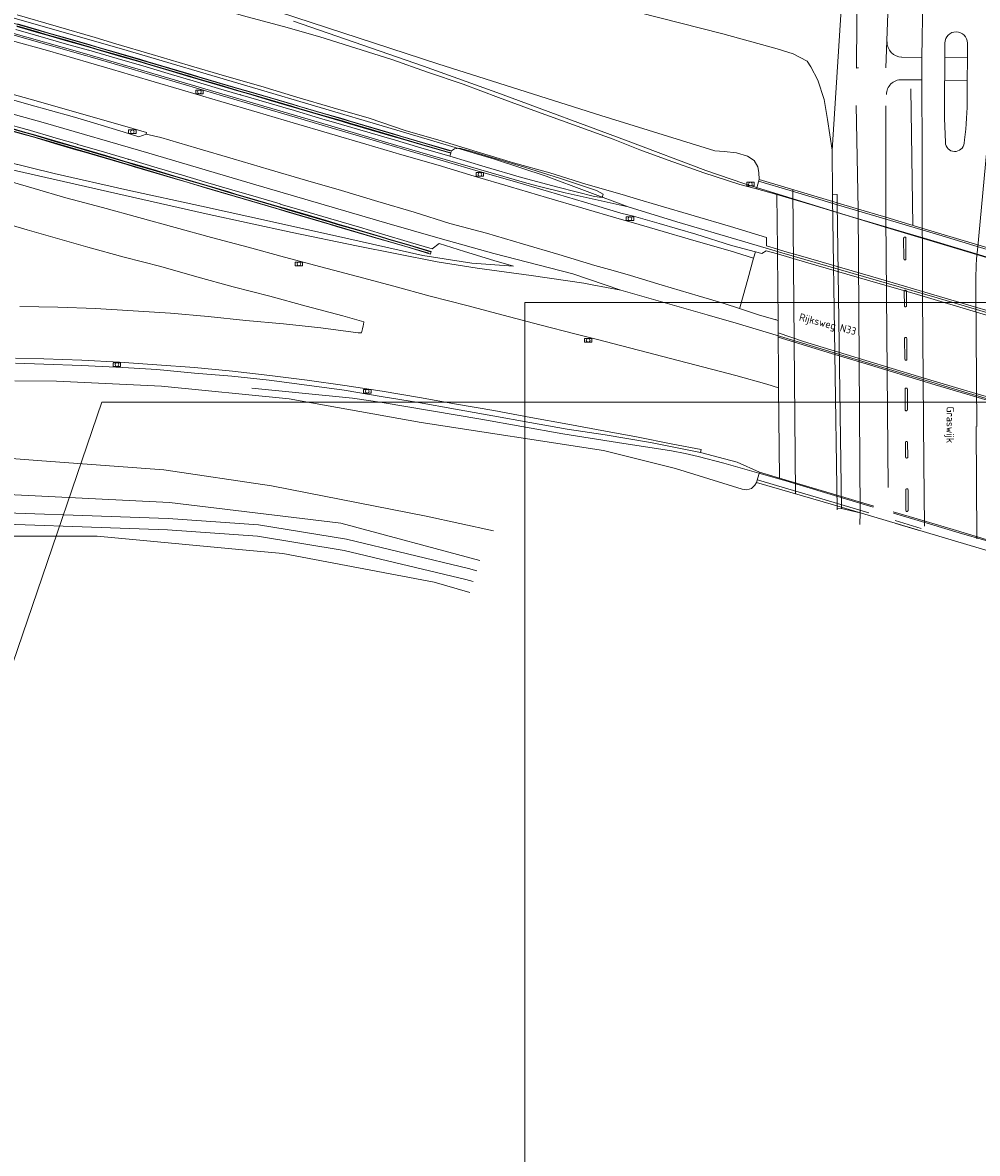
# Model space of a CAD drawing. Header units: metres. Extents: x 232777 to 233627, y 552866 to 554495.
# Tile 21 of 26: x 233308 to 233434, y 554221 to 554371. Entities that reach past the tile are written whole.
import ezdxf
from ezdxf.enums import TextEntityAlignment as Align

# ---------------------------------------------------------------- set-up
doc = ezdxf.new("R2010")
doc.units = ezdxf.units.M
doc.layers.get('0').update_dxf_attribs({"color": 251, "lineweight": 13})
doc.layers.get('Defpoints').update_dxf_attribs({"color": 241, "lineweight": 13})
for name, color, linetype, lineweight in [('B-WE-VH-KANTOPSLUITING_ACHTERKANTBAND-G', 252, 'Continuous', 13), ('B45_Kunstwerk_niveau1', 7, 'Continuous', 13), ('Q09_Vangrail', 251, 'BV-GELEIDERAIL', 13), ('Q20_Straatkolk_hart', 251, 'Continuous', 13), ('T01_Muur', 251, 'Continuous', 13), ('T02_Raster', 251, 'IE-TERREINAFSCHEIDING-KUNSTMATIG-OPEN', 13), ('T03_Hek', 251, 'IE-TERREINAFSCHEIDING-KUNSTMATIG-OPEN', 13), ('T09_Insteek_sloot', 144, 'Continuous', 13), ('T10_Cultuurscheiding', 251, 'Continuous', 13), ('T12_Taludlijn_Cultuurscheiding', 251, 'Continuous', 13), ('T13_Taludlijn', 251, 'Continuous', 13), ('T15_BGTcultuurscheiding', 251, 'Continuous', 13), ('T25_Erfscheiding', 251, 'Continuous', 13), ('T26_Onderdoorgang_topo', 251, 'Continuous', 13), ('V01_Kantgeslverh', 251, 'Continuous', 13), ('V25_Kantverharding_niveau1', 251, 'Continuous', 13)]:
    doc.layers.add(name, color=color, linetype=linetype, lineweight=lineweight)
doc.layers.add('Z06_Straatnaam_1000', color=7, linetype='Continuous')
doc.styles.add('NLCS-ISO', font='NLCS-ISO.ttf', dxfattribs={"height": 2.5})
doc.linetypes.add('BV-GELEIDERAIL', pattern='A,10,-3,[108,NLCS.SHX,S=1,R=0,X=0,Y=0],-3', length=16)
doc.linetypes.add('IE-TERREINAFSCHEIDING-KUNSTMATIG-OPEN', pattern='A,7,-1.5,[67,NLCS.SHX,S=0.75,R=0,X=0,Y=0],-1.5', length=10)

# ---------------------------------------------------------------- blocks, each defined once
blk = doc.blocks.new('Q20_STRAATKOLK_HART')
at = {"color": 0}
for p, q in [((-0.5, 0.25), (-0.5, -0.25)), ((0.5, 0.25), (-0.5, 0.25)), ((0.5, 0.25), (0.5, -0.25)), ((0.5, -0.25), (-0.5, -0.25))]:
    blk.add_line(p, q, dxfattribs=at)
blk.add_circle((0, 0), 0.245, dxfattribs=at)

msp = doc.modelspace()

# ---------------------------------------------------------------- linework, layer by layer
at = {"layer": 'B-WE-VH-KANTOPSLUITING_ACHTERKANTBAND-G'}
for p, q in [((233427.68, 554404.71), (233427.07, 554366.21)), ((233430.07, 554358.17), (233430.1, 554368.1)), ((233433.08, 554361.02), (233433.1, 554368.09)), ((233427.16, 554334.57), (233427.07, 554366.21)), ((233430.07, 554358.17), (233430.18, 554354.93)), ((233432.67, 554354.83), (233432.72, 554355.26)), ((233434.36, 554317.26), (233434.2, 554335.55)), ((233427.34, 554312.45), (233427.16, 554334.57))]:
    msp.add_line(p, q, dxfattribs=at)
for points in [[(233424.37, 554366.25), (233427.07, 554366.21)], [(233430.09, 554366.17), (233433.09, 554366.13)], [(233424.34, 554363.25), (233427.09, 554363.21)], [(233430.08, 554363.17), (233433.08, 554363.13)]]:
    msp.add_lwpolyline(points, dxfattribs=at)
msp.add_lwpolyline([(233434.42, 554340.67), (233435.85, 554355.83, 0.022716), (233436.07, 554360.36), (233436.09, 554366.09)], format="xyb", dxfattribs=at)
for centre, radius, start, end in [((233431.6, 554368.1), 1.5, 359.8117, 179.8117), ((233424.45, 554368.25), 2, 179.2636, 269.2179), ((233424.36, 554361.25), 2, 89.2179, 179.2636), ((233383.08, 554361.18), 50, 353.1966, 359.8117), ((233431.43, 554354.98), 1.25, 182.0489, 353.1966), ((233484.2, 554335.97), 50, 174.6065, 180.4836)]:
    msp.add_arc(centre, radius, start, end, dxfattribs=at)
at = {"layer": 'B45_Kunstwerk_niveau1'}
for points in [[(233407.85, 554348.03), (233405.13, 554348.79), (233405.49, 554350), (233415.25, 554347.1)], [(233407.92, 554340.78), (233407.85, 554348.03)], [(233415.25, 554347.1), (233415.83, 554346.93)], [(233415.83, 554346.93), (233418.36, 554346.18)], [(233418.36, 554346.18), (233422.3, 554345.01)], [(233422.3, 554345.01), (233427.08, 554343.58)], [(233427.08, 554343.58), (233434.17, 554341.47)], [(233434.17, 554341.47), (233449.43, 554336.94)], [(233407.92, 554340.15), (233407.92, 554340.78)], [(233408, 554331.32), (233407.92, 554340.15)], [(233407.72, 554331.4), (233407.72, 554331.51)], [(233408.08, 554322.42), (233408, 554331.32)], [(233405.55, 554311.22), (233408.19, 554310.45), (233408.08, 554322.42)], [(233461.34, 554294.75), (233461.82, 554294.6), (233461.4, 554293.19), (233415.36, 554306.88), (233405.17, 554309.88), (233405.55, 554311.22)]]:
    msp.add_lwpolyline(points, dxfattribs=at)
at = {"layer": 'Defpoints'}
msp.add_lwpolyline([(233488.44, 554333.73), (233488.44, 554142.73), (233374.44, 554142.73), (233374.44, 554333.73)], close=True, dxfattribs=at)
at = {"layer": 'Defpoints', "flags": 128}
msp.add_lwpolyline([(233458.83, 554320.49), (233458.83, 553602.49), (233175.25, 553602.49), (233207, 553696), (233241.13, 553877.82), (233249.37, 554118.24), (233318.4, 554320.49)], close=True, dxfattribs=at)
at = {"layer": 'Q09_Vangrail'}
for points in [[(233303.48, 554372.35), (233321, 554367.35)], [(233361, 554365.06), (233343.81, 554370.99)], [(233305.82, 554369.63), (233316.08, 554366.72)], [(233316.08, 554366.72), (233323.22, 554364.64)], [(233321, 554367.35), (233338.37, 554362.21)], [(233371.23, 554361.37), (233361, 554365.06)], [(233323.22, 554364.64), (233333.54, 554361.6)], [(233338.37, 554362.21), (233356.31, 554356.92)], [(233425.87, 554343.94), (233425.6, 554362.03)], [(233300.06, 554360.49), (233310.6, 554357.57)], [(233333.54, 554361.6), (233347.24, 554357.56)], [(233388.16, 554355.09), (233371.23, 554361.37)], [(233310.6, 554357.57), (233324.63, 554353.51)], [(233347.24, 554357.56), (233357.47, 554354.54)], [(233356.31, 554356.92), (233370.44, 554352.71)], [(233357.47, 554354.54), (233374.7, 554349.52)], [(233398.43, 554351.22), (233388.16, 554355.09)], [(233324.63, 554353.51), (233338.81, 554349.33)], [(233320.12, 554348.21), (233305.14, 554351.61)], [(233370.44, 554352.71), (233377.29, 554350.44)], [(233377.29, 554350.44), (233388.16, 554346.4)], [(233403.46, 554349.5), (233398.43, 554351.22)], [(233338.81, 554349.33), (233356.16, 554344.23)], [(233374.7, 554349.52), (233376.37, 554349.07)], [(233376.37, 554349.07), (233379.78, 554348.25)], [(233405.15, 554348.96), (233403.46, 554349.5)], [(233417.61, 554345.13), (233405.15, 554348.96)], [(233332.21, 554345.49), (233320.12, 554348.21)], [(233379.78, 554348.25), (233388.16, 554346.4)], [(233343.6, 554342.98), (233332.21, 554345.49)], [(233388.16, 554346.4), (233394.6, 554344.4)], [(233356.16, 554344.23), (233363.21, 554342.2)], [(233394.6, 554344.4), (233403.3, 554341.84)], [(233427.8, 554342.09), (233417.61, 554345.13)], [(233352.13, 554341.22), (233343.6, 554342.98)], [(233362.82, 554339.09), (233352.13, 554341.22)], [(233363.21, 554342.2), (233370.32, 554340.21)], [(233407.63, 554340.57), (233403.29, 554341.84)], [(233440.57, 554338.28), (233427.8, 554342.09)], [(233370.32, 554340.21), (233380.83, 554337.51)], [(233408.21, 554340.41), (233407.63, 554340.57)], [(233429.1, 554334.32), (233408.21, 554340.41)], [(233368.11, 554338.27), (233362.82, 554339.09)], [(233375.27, 554337.3), (233368.11, 554338.27)], [(233382.26, 554336.27), (233375.27, 554337.3)], [(233380.83, 554337.51), (233387.15, 554335.37)], [(233383.37, 554336.07), (233382.26, 554336.27)], [(233387.15, 554335.37), (233383.37, 554336.07)], [(233398.61, 554332.08), (233387.15, 554335.37)], [(233443.96, 554329.91), (233429.1, 554334.32)], [(233402.46, 554330.98), (233398.61, 554332.08)], [(233407.74, 554329.39), (233402.46, 554330.98)], [(233417.77, 554326.33), (233407.74, 554329.39)], [(233433.09, 554321.73), (233417.77, 554326.33)], [(233351.61, 554321.04), (233338.26, 554322.35)], [(233444.6, 554318.33), (233433.09, 554321.73)], [(233355.53, 554320.46), (233351.61, 554321.04)], [(233368.6, 554318.24), (233355.53, 554320.46)], [(233379.49, 554316.32), (233368.6, 554318.24)], [(233386.71, 554315.17), (233379.49, 554316.32)], [(233393.89, 554314.04), (233386.71, 554315.17)], [(233395.68, 554313.69), (233393.89, 554314.04)], [(233397.42, 554313.29), (233395.68, 554313.69)], [(233400.8, 554312.41), (233397.42, 554313.29)], [(233405.48, 554311.08), (233400.8, 554312.41)], [(233409.03, 554310.06), (233405.48, 554311.08)], [(233420.62, 554306.61), (233409.03, 554310.06)], [(233428.19, 554304.35), (233423.32, 554305.8)], [(233432.02, 554303.2), (233428.19, 554304.35)], [(233435.86, 554302.06), (233432.02, 554303.2)]]:
    msp.add_lwpolyline(points, dxfattribs=at)
at = {"layer": 'T01_Muur'}
for points in [[(233310, 554369.47), (233307.12, 554370.3)], [(233307.14, 554370.37), (233310.02, 554369.54)], [(233307.22, 554370.64), (233310.1, 554369.81)], [(233310.98, 554369.18), (233310, 554369.47)], [(233310.02, 554369.54), (233311, 554369.25)], [(233310.1, 554369.81), (233311.07, 554369.52)], [(233311.07, 554369.52), (233313.95, 554368.71)], [(233313.85, 554368.37), (233310.98, 554369.18)], [(233311, 554369.25), (233313.87, 554368.44)], [(233316.73, 554367.55), (233313.85, 554368.37)], [(233313.87, 554368.44), (233316.75, 554367.61)], [(233313.95, 554368.71), (233316.83, 554367.88)], [(233316.83, 554367.88), (233317.81, 554367.58)], [(233317.71, 554367.25), (233316.73, 554367.55)], [(233316.75, 554367.61), (233317.73, 554367.31)], [(233320.57, 554366.42), (233317.71, 554367.25)], [(233317.73, 554367.31), (233320.59, 554366.49)], [(233317.81, 554367.58), (233320.66, 554366.76)], [(233323.44, 554365.6), (233320.57, 554366.42)], [(233320.59, 554366.49), (233323.46, 554365.67)], [(233320.66, 554366.76), (233323.55, 554365.93)], [(233324.42, 554365.29), (233323.44, 554365.6)], [(233323.46, 554365.67), (233324.44, 554365.35)], [(233323.55, 554365.93), (233324.52, 554365.62)], [(233327.28, 554364.45), (233324.42, 554365.29)], [(233324.44, 554365.35), (233327.3, 554364.52)], [(233324.52, 554365.62), (233327.38, 554364.79)], [(233330.17, 554363.6), (233327.28, 554364.45)], [(233327.3, 554364.52), (233330.19, 554363.67)], [(233327.38, 554364.79), (233330.27, 554363.94)], [(233331.12, 554363.31), (233330.17, 554363.6)], [(233330.19, 554363.67), (233331.14, 554363.38)], [(233330.27, 554363.94), (233331.23, 554363.65)], [(233333.98, 554362.48), (233331.12, 554363.31)], [(233331.14, 554363.38), (233334, 554362.55)], [(233331.23, 554363.65), (233334.08, 554362.81)], [(233336.85, 554361.63), (233333.98, 554362.48)], [(233334, 554362.55), (233336.87, 554361.7)], [(233334.08, 554362.81), (233336.95, 554361.97)], [(233336.95, 554361.97), (233337.91, 554361.7)], [(233337.81, 554361.36), (233336.85, 554361.63)], [(233336.87, 554361.7), (233337.83, 554361.43)], [(233340.68, 554360.51), (233337.81, 554361.36)], [(233337.83, 554361.43), (233340.7, 554360.58)], [(233337.91, 554361.7), (233340.78, 554360.85)], [(233343.56, 554359.67), (233340.68, 554360.51)], [(233340.7, 554360.58), (233343.58, 554359.74)], [(233340.78, 554360.85), (233343.66, 554360.01)], [(233344.51, 554359.37), (233343.56, 554359.67)], [(233343.58, 554359.74), (233344.53, 554359.44)], [(233343.66, 554360.01), (233344.61, 554359.71)], [(233347.38, 554358.54), (233344.51, 554359.37)], [(233344.53, 554359.44), (233347.4, 554358.6)], [(233344.61, 554359.71), (233347.48, 554358.87)], [(233347.48, 554358.87), (233350.36, 554358.05)], [(233350.26, 554357.71), (233347.38, 554358.54)], [(233347.4, 554358.6), (233350.28, 554357.78)], [(233351.22, 554357.41), (233350.26, 554357.71)], [(233350.28, 554357.78), (233351.24, 554357.47)], [(233350.36, 554358.05), (233351.32, 554357.74)], [(233354.09, 554356.56), (233351.22, 554357.41)], [(233351.24, 554357.47), (233354.11, 554356.63)], [(233351.32, 554357.74), (233354.19, 554356.9)], [(233308.25, 554355.92), (233305.37, 554356.73)], [(233305.45, 554357), (233308.32, 554356.19)], [(233305.47, 554357.07), (233308.34, 554356.25)], [(233309.23, 554355.66), (233308.25, 554355.92)], [(233308.32, 554356.19), (233309.3, 554355.93)], [(233308.34, 554356.25), (233309.32, 554355.99)], [(233309.3, 554355.93), (233312.18, 554355.07)], [(233309.32, 554355.99), (233312.2, 554355.14)], [(233356.95, 554355.72), (233354.09, 554356.56)], [(233354.11, 554356.63), (233356.97, 554355.79)], [(233354.19, 554356.9), (233357.05, 554356.06)], [(233357.05, 554356.06), (233358.02, 554355.77)], [(233312.1, 554354.8), (233309.23, 554355.66)], [(233314.96, 554353.97), (233312.1, 554354.8)], [(233312.18, 554355.07), (233315.04, 554354.24)], [(233312.2, 554355.14), (233315.06, 554354.31)], [(233315.06, 554354.31), (233316.06, 554354.03)], [(233357.92, 554355.44), (233356.95, 554355.72)], [(233356.97, 554355.79), (233357.95, 554355.51)], [(233360.78, 554354.6), (233357.92, 554355.44)], [(233357.95, 554355.51), (233360.8, 554354.67)], [(233358.02, 554355.77), (233360.88, 554354.94)], [(233364.62, 554353.49), (233360.78, 554354.6)], [(233360.8, 554354.67), (233364.59, 554353.57)], [(233360.88, 554354.94), (233364.71, 554353.83)], [(233315.96, 554353.69), (233314.96, 554353.97)], [(233315.04, 554354.24), (233316.04, 554353.96)], [(233318.83, 554352.84), (233315.96, 554353.69)], [(233316.04, 554353.96), (233318.91, 554353.11)], [(233316.06, 554354.03), (233318.93, 554353.18)], [(233321.69, 554351.99), (233318.83, 554352.84)], [(233318.91, 554353.11), (233321.77, 554352.26)], [(233318.93, 554353.18), (233321.79, 554352.33)], [(233364.66, 554353.63), (233364.62, 554353.49)], [(233364.71, 554353.83), (233364.66, 554353.63)], [(233322.66, 554351.71), (233321.69, 554351.99)], [(233321.77, 554352.26), (233322.73, 554351.98)], [(233321.79, 554352.33), (233322.75, 554352.05)], [(233325.54, 554350.87), (233322.66, 554351.71)], [(233322.73, 554351.98), (233325.62, 554351.14)], [(233322.75, 554352.05), (233325.64, 554351.2)], [(233328.41, 554350.02), (233325.54, 554350.87)], [(233325.62, 554351.14), (233328.49, 554350.29)], [(233325.64, 554351.2), (233328.51, 554350.35)], [(233329.37, 554349.74), (233328.41, 554350.02)], [(233328.49, 554350.29), (233329.45, 554350.01)], [(233328.51, 554350.35), (233329.47, 554350.07)], [(233329.45, 554350.01), (233332.34, 554349.16)], [(233329.47, 554350.07), (233332.36, 554349.23)], [(233332.26, 554348.89), (233329.37, 554349.74)], [(233335.12, 554348.04), (233332.26, 554348.89)], [(233332.34, 554349.16), (233335.2, 554348.3)], [(233332.36, 554349.23), (233335.22, 554348.37)], [(233335.22, 554348.37), (233336.17, 554348.09)], [(233336.07, 554347.75), (233335.12, 554348.04)], [(233335.2, 554348.3), (233336.15, 554348.02)], [(233338.95, 554346.92), (233336.07, 554347.75)], [(233336.15, 554348.02), (233339.03, 554347.19)], [(233336.17, 554348.09), (233339.05, 554347.25)], [(233341.82, 554346.07), (233338.95, 554346.92)], [(233339.03, 554347.19), (233341.89, 554346.34)], [(233339.05, 554347.25), (233341.92, 554346.41)], [(233342.79, 554345.79), (233341.82, 554346.07)], [(233341.89, 554346.34), (233342.87, 554346.06)], [(233341.92, 554346.41), (233342.89, 554346.12)], [(233345.66, 554344.94), (233342.79, 554345.79)], [(233342.87, 554346.06), (233345.74, 554345.21)], [(233342.89, 554346.12), (233345.76, 554345.28)], [(233348.52, 554344.1), (233345.66, 554344.94)], [(233345.74, 554345.21), (233348.6, 554344.37)], [(233345.76, 554345.28), (233348.62, 554344.44)], [(233349.49, 554343.81), (233348.52, 554344.1)], [(233348.6, 554344.37), (233349.57, 554344.07)], [(233348.62, 554344.44), (233349.59, 554344.14)], [(233349.57, 554344.07), (233352.46, 554343.24)], [(233349.59, 554344.14), (233352.48, 554343.31)], [(233352.38, 554342.97), (233349.49, 554343.81)], [(233355.24, 554342.13), (233352.38, 554342.97)], [(233352.46, 554343.24), (233355.32, 554342.4)], [(233352.48, 554343.31), (233355.34, 554342.46)], [(233355.32, 554342.4), (233356.28, 554342.11)], [(233355.34, 554342.46), (233356.3, 554342.17)], [(233356.2, 554341.84), (233355.24, 554342.13)], [(233359.11, 554340.99), (233356.2, 554341.84)], [(233356.28, 554342.11), (233359.19, 554341.26)], [(233356.3, 554342.17), (233359.21, 554341.33)], [(233361.93, 554340.14), (233359.11, 554340.99)], [(233359.19, 554341.26), (233361.96, 554340.42)], [(233359.21, 554341.33), (233362.03, 554340.47)], [(233361.99, 554340.34), (233361.93, 554340.14)], [(233362.02, 554340.43), (233361.99, 554340.34)], [(233362.03, 554340.47), (233362.02, 554340.43)]]:
    msp.add_lwpolyline(points, dxfattribs=at)
at = {"layer": 'T02_Raster'}
for points in [[(233364.53, 554353.83), (233359.73, 554355.23), (233354.94, 554356.64), (233350.14, 554358.05), (233345.34, 554359.47), (233340.55, 554360.87), (233335.75, 554362.28), (233330.95, 554363.69), (233326.15, 554365.1), (233317.28, 554367.68), (233314.49, 554368.47), (233306.51, 554370.77), (233301.7, 554372.13), (233296.87, 554373.45), (233292.03, 554374.72), (233287.17, 554375.9), (233282.3, 554377.02), (233277.42, 554378.11), (233272.95, 554378.72)], [(233270.94, 554365.27), (233276.2, 554364.07), (233283.22, 554362.53), (233289.05, 554361.15), (233297.16, 554359.04), (233305.26, 554356.82), (233311.04, 554355.19), (233316.79, 554353.49), (233320.25, 554352.48), (233324.84, 554351.12), (233330.6, 554349.41), (233337.51, 554347.39), (233346.7, 554344.67), (233354.76, 554342.31), (233361.72, 554340.25)]]:
    msp.add_lwpolyline(points, dxfattribs=at)
at = {"layer": 'T03_Hek'}
for points in [[(233405.41, 554349.8), (233409.63, 554348.54)], [(233409.63, 554348.54), (233416.02, 554346.63)], [(233416.02, 554346.63), (233420.97, 554345.16)], [(233420.97, 554345.16), (233424.86, 554343.99)], [(233424.86, 554343.99), (233429.75, 554342.54)], [(233429.75, 554342.54), (233433.94, 554341.29)], [(233433.94, 554341.29), (233439.55, 554339.61)], [(233405.29, 554310.22), (233407.78, 554309.48)], [(233407.78, 554309.48), (233413.81, 554307.69)], [(233413.81, 554307.69), (233418.41, 554306.32)], [(233418.41, 554306.32), (233420.03, 554305.84)], [(233423.52, 554304.8), (233426.96, 554303.77)]]:
    msp.add_lwpolyline(points, dxfattribs=at)
at = {"layer": 'T09_Insteek_sloot'}
for points in [[(233301.48, 554308.48), (233327.35, 554307.22), (233350.06, 554304.46), (233368.5, 554299.51)], [(233296.86, 554306.15), (233327.17, 554305.08), (233339.17, 554304.25), (233350.81, 554302.33), (233367, 554298.46), (233368.07, 554298.15)]]:
    msp.add_lwpolyline(points, dxfattribs=at)
at = {"layer": 'T09_Insteek_sloot', "flags": 128}
msp.add_lwpolyline([(233367.61, 554296.72), (233366.61, 554297.02), (233350.51, 554300.86), (233339, 554302.76), (233327.09, 554303.58), (233296.86, 554304.65), (233274.54, 554303.77), (233240.69, 554300.42), (233212.85, 554294.47), (233210.7, 554294.17), (233210.07, 554294.07), (233209.51, 554293.92)], dxfattribs=at)
at = {"layer": 'T10_Cultuurscheiding'}
msp.add_lwpolyline([(233415.84, 554306.38), (233415.82, 554306.25)], dxfattribs=at)
at = {"layer": 'T12_Taludlijn_Cultuurscheiding'}
for points in [[(233405.49, 554350), (233405.45, 554350.94), (233405.34, 554351.7), (233404.83, 554352.55), (233403.95, 554353.1), (233402.5, 554353.56), (233400.86, 554353.73), (233399.63, 554353.81), (233384.5, 554358.5), (233362.94, 554365.33), (233341.94, 554372.2), (233327.48, 554377.71), (233312.82, 554384.02), (233298.63, 554390.9), (233288.48, 554395.87), (233276.44, 554402.02)], [(233364.49, 554353.12), (233369.2, 554351.72), (233373.99, 554350.3), (233378.82, 554348.99), (233383.69, 554347.78), (233384.69, 554347.63)], [(233362.18, 554340.84), (233363.09, 554341.52), (233366.45, 554340.47), (233370.35, 554339.29), (233372.95, 554338.55)], [(233405.17, 554309.88), (233404.95, 554309.5), (233404.47, 554309.07), (233403.86, 554308.89), (233403.27, 554308.97), (233394.43, 554311.73), (233384.88, 554314.08), (233360.7, 554317.82), (233343.23, 554320.94), (233326.31, 554322.61), (233312.36, 554323.27), (233306.87, 554323.32)]]:
    msp.add_lwpolyline(points, dxfattribs=at)
at = {"layer": 'T13_Taludlijn'}
for points in [[(233270.4, 554361.66), (233273.69, 554360.64), (233283.07, 554357.58), (233292.55, 554355.22), (233302.36, 554353.18), (233312.07, 554350.83), (233321.83, 554348.61), (233331.6, 554346.47), (233341.39, 554344.3), (233351.14, 554342.14), (233360.93, 554339.93), (233367.42, 554338.94), (233372.95, 554338.55)], [(233384.69, 554347.63), (233384.82, 554348.06), (233383.94, 554348.57), (233379.19, 554350.16), (233374.42, 554351.65), (233369.63, 554353.09), (233367.44, 554353.74), (233365.78, 554354.19), (233365.14, 554354.08), (233364.71, 554353.83)], [(233370.3, 554303.44), (233361.39, 554305.4), (233340.89, 554309.43), (233326.61, 554311.52), (233310.42, 554312.72), (233296.14, 554313.85)]]:
    msp.add_lwpolyline(points, dxfattribs=at)
at = {"layer": 'T15_BGTcultuurscheiding'}
for points in [[(233415.17, 554353.92), (233416.45, 554373.95)], [(233416.42, 554306.39), (233418.88, 554305.83)], [(233423.6, 554304.43), (233426.59, 554303.54)], [(233337.02, 554300.94), (233317.77, 554302.75), (233289.11, 554302.73), (233264.47, 554300.72), (233245.01, 554298.02), (233223.13, 554293.98)], [(233317.77, 554302.75), (233289.11, 554302.73)], [(233337.02, 554300.94), (233317.77, 554302.75)], [(233342.37, 554300.44), (233337.02, 554300.94)], [(233367.15, 554295.28), (233362.44, 554296.66), (233342.37, 554300.44), (233337.02, 554300.94)], [(233362.44, 554296.66), (233342.37, 554300.44)]]:
    msp.add_lwpolyline(points, dxfattribs=at)
at = {"layer": 'T25_Erfscheiding'}
for points in [[(233334.53, 554388.66), (233351.44, 554383.3), (233366.18, 554378.57), (233383.83, 554373.6), (233400.69, 554369.34), (233407.9, 554367.34), (233410.01, 554366.69), (233411.86, 554365.7), (233412.35, 554364.95), (233413.3, 554363.17), (233414.12, 554360.62), (233414.58, 554357.97), (233415.17, 554353.92)], [(233415.17, 554353.92), (233415.24, 554348.07)]]:
    msp.add_lwpolyline(points, dxfattribs=at)
at = {"layer": 'T26_Onderdoorgang_topo'}
for points in [[(233409.95, 554348.68), (233410.3, 554308.36)], [(233424.65, 554342.23), (233424.66, 554342.27), (233424.68, 554342.31), (233424.72, 554342.36), (233424.78, 554342.38), (233424.83, 554342.38), (233424.88, 554342.36), (233424.92, 554342.32), (233424.95, 554342.24), (233424.96, 554339.49), (233424.94, 554339.43), (233424.89, 554339.38), (233424.83, 554339.36), (233424.75, 554339.37), (233424.7, 554339.41), (233424.66, 554339.51), (233424.65, 554342.23)], [(233424.73, 554335.18), (233424.73, 554335.22), (233424.75, 554335.26), (233424.82, 554335.32), (233424.87, 554335.33), (233424.91, 554335.33), (233424.95, 554335.31), (233425.02, 554335.24), (233425.03, 554335.19), (233425.05, 554333.28), (233425.04, 554333.22), (233425.01, 554333.18), (233424.96, 554333.14), (233424.9, 554333.13), (233424.84, 554333.14), (233424.8, 554333.17), (233424.76, 554333.24), (233424.75, 554333.28), (233424.73, 554335.18)], [(233424.78, 554328.93), (233424.78, 554328.98), (233424.8, 554329.02), (233424.85, 554329.06), (233424.9, 554329.08), (233424.96, 554329.08), (233425.01, 554329.06), (233425.05, 554329.02), (233425.08, 554328.94), (233425.09, 554326.2), (233425.07, 554326.13), (233425.02, 554326.09), (233424.96, 554326.07), (233424.88, 554326.08), (233424.83, 554326.11), (233424.79, 554326.21), (233424.78, 554328.93)], [(233424.84, 554322.22), (233424.84, 554322.27), (233424.86, 554322.31), (233424.91, 554322.35), (233424.96, 554322.37), (233425.01, 554322.37), (233425.06, 554322.35), (233425.11, 554322.31), (233425.14, 554322.23), (233425.15, 554319.48), (233425.13, 554319.42), (233425.08, 554319.38), (233425.01, 554319.35), (233424.94, 554319.37), (233424.89, 554319.4), (233424.86, 554319.44), (233424.85, 554319.5), (233424.84, 554322.22)], [(233424.88, 554315.14), (233424.89, 554315.18), (233424.9, 554315.23), (233424.98, 554315.29), (233425.02, 554315.3), (233425.07, 554315.29), (233425.14, 554315.25), (233425.17, 554315.2), (233425.18, 554315.16), (233425.21, 554313.25), (233425.19, 554313.19), (233425.16, 554313.14), (233425.12, 554313.11), (233425.05, 554313.1), (233425, 554313.11), (233424.96, 554313.14), (233424.91, 554313.2), (233424.91, 554313.25), (233424.88, 554315.14)], [(233424.94, 554308.89), (233424.94, 554308.93), (233424.96, 554308.97), (233425.01, 554309.02), (233425.06, 554309.03), (233425.11, 554309.04), (233425.16, 554309.02), (233425.21, 554308.98), (233425.24, 554308.9), (233425.25, 554306.15), (233425.23, 554306.09), (233425.18, 554306.04), (233425.11, 554306.02), (233425.04, 554306.03), (233424.99, 554306.07), (233424.95, 554306.17), (233424.94, 554308.89)]]:
    msp.add_lwpolyline(points, dxfattribs=at)
for points in [[(233424.65, 554342.23), (233424.66, 554342.27), (233424.68, 554342.31), (233424.72, 554342.36), (233424.78, 554342.38), (233424.83, 554342.38), (233424.88, 554342.36), (233424.92, 554342.32), (233424.95, 554342.24), (233424.96, 554339.49), (233424.94, 554339.43), (233424.89, 554339.38), (233424.83, 554339.36), (233424.75, 554339.37), (233424.7, 554339.41), (233424.66, 554339.51)], [(233424.73, 554335.18), (233424.73, 554335.22), (233424.75, 554335.26), (233424.82, 554335.32), (233424.87, 554335.33), (233424.91, 554335.33), (233424.95, 554335.31), (233425.02, 554335.24), (233425.03, 554335.19), (233425.05, 554333.28), (233425.04, 554333.22), (233425.01, 554333.18), (233424.96, 554333.14), (233424.9, 554333.13), (233424.84, 554333.14), (233424.8, 554333.17), (233424.76, 554333.24), (233424.75, 554333.28)], [(233424.78, 554328.93), (233424.78, 554328.98), (233424.8, 554329.02), (233424.85, 554329.06), (233424.9, 554329.08), (233424.96, 554329.08), (233425.01, 554329.06), (233425.05, 554329.02), (233425.08, 554328.94), (233425.09, 554326.2), (233425.07, 554326.13), (233425.02, 554326.09), (233424.96, 554326.07), (233424.88, 554326.08), (233424.83, 554326.11), (233424.79, 554326.21)], [(233424.84, 554322.22), (233424.84, 554322.27), (233424.86, 554322.31), (233424.91, 554322.35), (233424.96, 554322.37), (233425.01, 554322.37), (233425.06, 554322.35), (233425.11, 554322.31), (233425.14, 554322.23), (233425.15, 554319.48), (233425.13, 554319.42), (233425.08, 554319.38), (233425.01, 554319.35), (233424.94, 554319.37), (233424.89, 554319.4), (233424.86, 554319.44), (233424.85, 554319.5)], [(233424.88, 554315.14), (233424.89, 554315.18), (233424.9, 554315.23), (233424.98, 554315.29), (233425.02, 554315.3), (233425.07, 554315.29), (233425.14, 554315.25), (233425.17, 554315.2), (233425.18, 554315.16), (233425.21, 554313.25), (233425.19, 554313.19), (233425.16, 554313.14), (233425.12, 554313.11), (233425.05, 554313.1), (233425, 554313.11), (233424.96, 554313.14), (233424.91, 554313.2), (233424.91, 554313.25)], [(233424.94, 554308.89), (233424.94, 554308.93), (233424.96, 554308.97), (233425.01, 554309.02), (233425.06, 554309.03), (233425.11, 554309.04), (233425.16, 554309.02), (233425.21, 554308.98), (233425.24, 554308.9), (233425.25, 554306.15), (233425.23, 554306.09), (233425.18, 554306.04), (233425.11, 554306.02), (233425.04, 554306.03), (233424.99, 554306.07), (233424.95, 554306.17)]]:
    msp.add_lwpolyline(points, close=True, dxfattribs=at)
at = {"layer": 'V01_Kantgeslverh'}
for points in [[(233420.25, 554427.9), (233419.2, 554405.43), (233418.52, 554383.71), (233418.41, 554364.76)], [(233299.43, 554382.8), (233309.03, 554379.98), (233318.62, 554377.14), (233319.89, 554376.81), (233323.25, 554375.82), (233328.07, 554374.47), (233332.84, 554372.97), (233337.64, 554371.6), (233342.47, 554370.3), (233347.28, 554368.93), (233356.83, 554365.94), (233361.53, 554364.23), (233366.27, 554362.64), (233370.96, 554360.89), (233375.66, 554359.18), (233385.05, 554355.75), (233386.15, 554355.37), (233389.71, 554353.94), (233393.45, 554352.59), (233398.16, 554350.91), (233402.92, 554349.37), (233405.13, 554348.79)], [(233407.92, 554340.78), (233406.48, 554341.21), (233406.47, 554342.34), (233401.69, 554343.81), (233396.88, 554345.2), (233392.08, 554346.6), (233389.39, 554347.4), (233387.34, 554348.02), (233382.54, 554349.42), (233377.76, 554350.89), (233372.94, 554352.22), (233368.15, 554353.67), (233363.38, 554355.14), (233358.57, 554356.53), (233353.84, 554358.16), (233349.03, 554359.53), (233344.24, 554360.95), (233339.44, 554362.37), (233334.64, 554363.77), (233329.85, 554365.18), (233325.04, 554366.57), (233320.25, 554368), (233317.49, 554368.84), (233307.19, 554371.85)], [(233350.17, 554357.32), (233350.16, 554357.33), (233350.14, 554357.33), (233350.13, 554357.32), (233347.25, 554358.17), (233343.47, 554359.28), (233343.46, 554359.3), (233343.45, 554359.3), (233343.43, 554359.29), (233340.55, 554360.13), (233336.77, 554361.24), (233336.76, 554361.26), (233336.75, 554361.27), (233336.73, 554361.25), (233333.85, 554362.1), (233330.07, 554363.22), (233330.06, 554363.24), (233330.05, 554363.24), (233330.03, 554363.23), (233327.17, 554364.08), (233323.37, 554365.21), (233323.36, 554365.23), (233323.35, 554365.24), (233323.34, 554365.22), (233320.43, 554366.06), (233316.65, 554367.15), (233316.64, 554367.16), (233316.63, 554367.17), (233316.61, 554367.15), (233313.71, 554367.98), (233309.93, 554369.07), (233309.92, 554369.09), (233309.91, 554369.09), (233309.9, 554369.08), (233307, 554369.91)], [(233307.12, 554370.3), (233310, 554369.47), (233310.98, 554369.18), (233313.85, 554368.37), (233316.73, 554367.55), (233317.71, 554367.25), (233320.57, 554366.42), (233323.44, 554365.6), (233324.42, 554365.29), (233327.28, 554364.45), (233330.17, 554363.6), (233331.12, 554363.31), (233333.98, 554362.48), (233336.85, 554361.63), (233337.81, 554361.36), (233340.68, 554360.51), (233343.56, 554359.67), (233344.51, 554359.37), (233347.38, 554358.54), (233350.26, 554357.71), (233351.22, 554357.41), (233354.09, 554356.56), (233356.95, 554355.72), (233357.92, 554355.44), (233360.78, 554354.6), (233364.62, 554353.49), (233364.51, 554353.13), (233364.49, 554353.12), (233360.67, 554354.23), (233356.87, 554355.35), (233356.86, 554355.36), (233356.85, 554355.37), (233356.83, 554355.36), (233353.93, 554356.21), (233350.17, 554357.32)], [(233306.38, 554368.46), (233311.2, 554367.11), (233316.63, 554365.52), (233319.79, 554364.61), (233324.58, 554363.18), (233329.38, 554361.79), (233334.17, 554360.36), (233338.97, 554358.95), (233343.76, 554357.51), (233348.56, 554356.11), (233353.36, 554354.71), (233358.16, 554353.3), (233362.95, 554351.9), (233367.74, 554350.44), (233372.54, 554349.05), (233377.34, 554347.64), (233382.14, 554346.23), (233386.93, 554344.81), (233388.53, 554344.38), (233392.04, 554343.35), (233396.84, 554341.95), (233401.64, 554340.55), (233404.77, 554339.61)], [(233306.59, 554369.19), (233311.4, 554367.82), (233316.21, 554366.44), (233316.84, 554366.26), (233320.01, 554365.35), (233324.81, 554363.95), (233329.6, 554362.54), (233334.4, 554361.12), (233339.2, 554359.71), (233343.99, 554358.27), (233348.79, 554356.88), (233353.58, 554355.47), (233358.38, 554354.05), (233363.17, 554352.64), (233367.97, 554351.23), (233372.78, 554349.85), (233377.57, 554348.43), (233382.37, 554347.01), (233387.15, 554345.57), (233388.83, 554345.15), (233392.25, 554344.19), (233397.09, 554342.79), (233401.85, 554341.27), (233405, 554340.42)], [(233418.41, 554364.76), (233418.52, 554364.81), (233418.65, 554364.82)], [(233304.09, 554362.01), (233308.91, 554360.67), (233314.63, 554359.05), (233316.62, 554358.48), (233321.42, 554357.08), (233324.32, 554356.24), (233324.26, 554356.03), (233323.3, 554355.67), (233321.21, 554356.35), (233316.42, 554357.79), (233314.44, 554358.36), (233308.73, 554359.98), (233303.91, 554361.32)], [(233418.36, 554359.85), (233418.62, 554346.1)], [(233422.27, 554359.79), (233422.3, 554345.01)], [(233301.73, 554358.53), (233305.6, 554357.45), (233308.45, 554356.64)], [(233308.45, 554356.64), (233308.45, 554356.63)], [(233308.45, 554356.63), (233308.46, 554356.63)], [(233308.46, 554356.63), (233308.48, 554356.64)], [(233308.48, 554356.64), (233312.32, 554355.52), (233315.16, 554354.69)], [(233402.9, 554332.92), (233400.85, 554333.59), (233397.42, 554334.6), (233392.67, 554336.02), (233388.44, 554337.28), (233386.15, 554337.95), (233383.74, 554338.62), (233378.95, 554340.07), (233374.16, 554341.49), (233369.36, 554342.89), (233364.53, 554344.19), (233359.76, 554345.68), (233354.97, 554347.12), (233350.17, 554348.54), (233345.37, 554349.94), (233340.57, 554351.34), (233335.79, 554352.78), (233330.98, 554354.16), (233326.19, 554355.59), (233324.26, 554356.03)], [(233315.16, 554354.69), (233315.17, 554354.67)], [(233315.17, 554354.67), (233315.18, 554354.67)], [(233315.18, 554354.67), (233315.19, 554354.68)], [(233315.19, 554354.68), (233319.04, 554353.55), (233321.89, 554352.71)], [(233299.83, 554351.59), (233309.43, 554348.81), (233313.64, 554347.61), (233318.47, 554346.31), (233323.29, 554344.97), (233328.11, 554343.66), (233332.94, 554342.35), (233337.77, 554341.05), (233342.59, 554339.73), (233347.42, 554338.45), (233352.26, 554337.17), (233357.08, 554335.87), (233361.91, 554334.57), (233366.75, 554333.31), (233371.59, 554332.04), (233376.42, 554330.76), (233381.27, 554329.52), (233384.07, 554328.8), (233392.75, 554326.54), (233402.43, 554324.05), (233406.53, 554322.88), (233408.08, 554322.42)], [(233321.89, 554352.71), (233321.9, 554352.69)], [(233321.9, 554352.69), (233321.91, 554352.69)], [(233321.91, 554352.69), (233321.92, 554352.7)], [(233321.92, 554352.7), (233325.74, 554351.57), (233328.6, 554350.73)], [(233328.6, 554350.73), (233328.6, 554350.71)], [(233328.6, 554350.71), (233328.63, 554350.72)], [(233328.63, 554350.72), (233332.45, 554349.59), (233335.3, 554348.75)], [(233335.3, 554348.75), (233335.31, 554348.74)], [(233335.31, 554348.74), (233335.32, 554348.73)], [(233335.32, 554348.73), (233335.33, 554348.74)], [(233335.33, 554348.74), (233339.16, 554347.62), (233342.02, 554346.78)], [(233415.24, 554348.07), (233415.82, 554348.04), (233415.83, 554346.93)], [(233415.84, 554306.38), (233415.24, 554347.56), (233415.24, 554348.07)], [(233415.83, 554346.93), (233416.42, 554306.39)], [(233307.54, 554333.2), (233312.54, 554333.12), (233317.54, 554332.9), (233322.53, 554332.63), (233327.51, 554332.32), (233332.49, 554331.88), (233337.47, 554331.35), (233342.45, 554330.89), (233347.42, 554330.38), (233352.38, 554329.68), (233352.79, 554329.69), (233352.95, 554330.22), (233353.03, 554330.64), (233353.07, 554330.81), (233353.09, 554331.15), (233350.31, 554331.93), (233345.47, 554333.21), (233340.65, 554334.54), (233335.81, 554335.79), (233331, 554337.14), (233326.19, 554338.51), (233321.34, 554339.73), (233316.52, 554341.05), (233308.48, 554343.36), (233298.88, 554346.17)], [(233342.02, 554346.78), (233342.02, 554346.77)], [(233342.02, 554346.77), (233342.04, 554346.76)], [(233342.04, 554346.77), (233345.87, 554345.65), (233348.73, 554344.8)], [(233342.04, 554346.76), (233342.04, 554346.77)], [(233418.88, 554305.83), (233418.62, 554346.1)], [(233348.73, 554344.8), (233348.73, 554344.79)], [(233348.73, 554344.79), (233348.74, 554344.78)], [(233348.74, 554344.78), (233348.76, 554344.79)], [(233348.76, 554344.79), (233352.55, 554343.68), (233355.44, 554342.83)], [(233422.58, 554309.18), (233422.3, 554345.01)], [(233355.44, 554342.83), (233355.44, 554342.81)], [(233355.44, 554342.81), (233355.45, 554342.81)], [(233355.45, 554342.81), (233355.47, 554342.82)], [(233355.47, 554342.82), (233359.3, 554341.69), (233362.18, 554340.84)], [(233362.18, 554340.84), (233362.19, 554340.82)], [(233404.77, 554339.61), (233403.98, 554336.79), (233403.06, 554333.5), (233402.92, 554333), (233402.9, 554332.92)], [(233405, 554340.42), (233404.77, 554339.61)], [(233405, 554340.42), (233405.84, 554340.19), (233406.44, 554340.58), (233407.92, 554340.15)], [(233407.72, 554331.4), (233405.42, 554332.09), (233402.9, 554332.92)], [(233408, 554331.32), (233407.72, 554331.4)], [(233306.96, 554326.34), (233310.7, 554326.25), (233315.72, 554326.07), (233320.72, 554325.82), (233325.7, 554325.47), (233330.69, 554325.09), (233335.7, 554324.6), (233340.67, 554324.06), (233345.62, 554323.4), (233350.58, 554322.71), (233355.54, 554321.95), (233360.47, 554321.12), (233365.4, 554320.26), (233370.32, 554319.4), (233375.24, 554318.46), (233380.16, 554317.6), (233385.15, 554316.66), (233389.24, 554315.91), (233394.08, 554314.95), (233397.83, 554314.24), (233397.75, 554313.85), (233391.1, 554315.14), (233385.09, 554316.19), (233380.05, 554316.93), (233375.12, 554317.8), (233370.2, 554318.7), (233365.28, 554319.57), (233360.35, 554320.44), (233355.43, 554321.27), (233350.5, 554322.08), (233345.55, 554322.78), (233340.58, 554323.4), (233335.61, 554323.94), (233330.65, 554324.34), (233325.67, 554324.83), (233321.18, 554325.09), (233315.68, 554325.37), (233310.69, 554325.54), (233306.94, 554325.67)], [(233434.27, 554317.26), (233434.34, 554302.41)], [(233405.55, 554311.22), (233402.59, 554312.57), (233397.75, 554313.85)], [(233427.41, 554304.05), (233427.34, 554312.45)], [(233416.42, 554306.39), (233415.84, 554306.38)]]:
    msp.add_lwpolyline(points, dxfattribs=at)
msp.add_lwpolyline([(233422.7, 554375.32, -0.004842), (233422.56, 554372.02), (233422.29, 554364.81)], format="xyb", dxfattribs=at)
at = {"layer": 'V01_Kantgeslverh', "flags": 128}
msp.add_lwpolyline([(233418.88, 554305.83), (233418.85, 554304.29)], dxfattribs=at)
at = {"layer": 'V25_Kantverharding_niveau1'}
for points in [[(233407.85, 554348.03), (233412.5, 554346.64), (233417.29, 554345.19), (233422.08, 554343.75), (233431.65, 554340.87), (233441.24, 554338.02), (233446.04, 554336.61), (233450.83, 554335.2), (233455.63, 554333.8), (233458.13, 554333.11)], [(233458.2, 554325.99), (233449.34, 554328.62), (233439.75, 554331.46), (233430.17, 554334.31), (233420.57, 554337.11), (233410.96, 554339.88), (233408.9, 554340.49), (233407.92, 554340.78)], [(233407.92, 554340.15), (233411.63, 554339.07), (233421.24, 554336.3), (233426.04, 554334.9), (233435.62, 554332.05), (233445.21, 554329.2), (233454.81, 554326.4), (233458.21, 554325.35)], [(233458.31, 554314.58), (233455.84, 554315.32), (233450.3, 554316.98), (233443.33, 554318.95), (233438.75, 554320.31), (233432.71, 554322.1), (233426.62, 554323.91), (233419.62, 554326.01), (233411.39, 554328.56), (233408.02, 554329.7)], [(233408.02, 554329.1), (233415.08, 554326.95), (233419.24, 554325.7), (233428.82, 554322.82), (233438.4, 554319.97), (233443.2, 554318.56), (233447.99, 554317.14), (233452.79, 554315.71), (233457.34, 554314.41), (233458.32, 554313.65)], [(233420.71, 554306.73), (233416.84, 554307.87), (233408.19, 554310.45)], [(233458.5, 554295.62), (233453.09, 554297.19), (233450.4, 554297.94), (233440.81, 554300.77), (233436.01, 554302.17), (233431.23, 554303.64), (233426.43, 554305.04), (233423.28, 554305.97)]]:
    msp.add_lwpolyline(points, dxfattribs=at)

# ---------------------------------------------------------------- block references
at = {"layer": 'Q20_Straatkolk_hart'}
for p in [(233331.33, 554361.63), (233322.43, 554356.35), (233368.49, 554350.69), (233404.35, 554349.41), (233388.38, 554344.82), (233344.5, 554338.83), (233382.84, 554328.7), (233320.38, 554325.49), (233353.57, 554321.95)]:
    msp.add_blockref('Q20_STRAATKOLK_HART', p, dxfattribs=at)

# ---------------------------------------------------------------- texts
at = {"layer": 'Z06_Straatnaam_1000', "style": 'NLCS-ISO'}
for s, rotation, p in [('Rijksweg N33', 345.2466, (233414.6, 554330.85)), ('Graswijk', 269.684, (233430.83, 554317.51))]:
    msp.add_text(s, height=1, rotation=rotation, dxfattribs=at).set_placement(p, align=Align.MIDDLE_CENTER)

doc.saveas('drawing.dxf')
